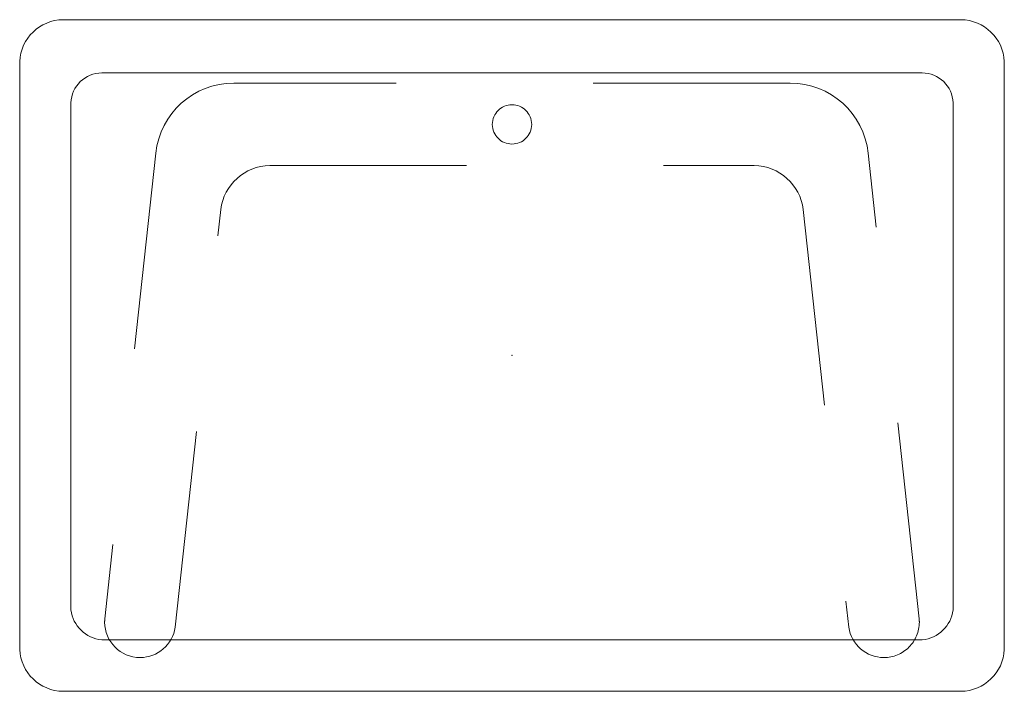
# Model space of a CAD drawing. Header units: metres. Extents: x -0.25 to 0.25, y -0.171 to 0.171.
import ezdxf

# ---------------------------------------------------------------- set-up
doc = ezdxf.new("R2010")
doc.units = ezdxf.units.M
doc.header["$MEASUREMENT"] = 0
doc.linetypes.add('Dash Style-1', pattern=[0.10582, 0.0529, -0.05292])
doc.layers.add('72_VITRA_INSERT', color=7, linetype='Continuous')
for name, color, linetype, lineweight in [('72_VITRA_MORRISON_D2_TB_FOOT', 8, 'Dash Style-1', 5), ('72_VITRA_MORRISON_D2_TB_TABLE_TOP', 7, 'Continuous', 5), ('D2SNAP', 1, 'Continuous', 5)]:
    doc.layers.add(name, color=color, linetype=linetype, lineweight=lineweight)

# ---------------------------------------------------------------- blocks, each defined once
blk = doc.blocks.new('72_VITRA_MORRISON_D2_NESTABLE_BASE')
at = {"layer": '72_VITRA_MORRISON_D2_TB_FOOT'}
blk.add_lwpolyline([(0.1710178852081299, -0.1379643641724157, 0.3728676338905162), (0.1888427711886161, -0.1534035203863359, 0.4142135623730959), (0.2068519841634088, -0.1353943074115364, 0.0240150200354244), (0.2067689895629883, -0.133667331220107), (0.1808748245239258, 0.1027516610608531, 0.3836356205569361), (0.141321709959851, 0.1383369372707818, 0.001265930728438), (0.1411659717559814, 0.1383365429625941), (-0.1411731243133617, 0.1383366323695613, 0.0009788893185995), (-0.141328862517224, 0.1383369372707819, 0.3836356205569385), (-0.1808819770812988, 0.1027516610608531), (-0.2067761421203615, -0.1336673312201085, 0.0240150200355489), (-0.2068591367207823, -0.1353943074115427, 0.414213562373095), (-0.1888499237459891, -0.1534035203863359, 0.3728676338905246), (-0.1710250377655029, -0.1379643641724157), (-0.1478481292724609, 0.0741336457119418, -0.3771035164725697), (-0.1230261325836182, 0.0964146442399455), (0.1230199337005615, 0.0964145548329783, -0.3770937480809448), (0.1478409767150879, 0.0741336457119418)], format="xyb", close=True, dxfattribs=at)
blk.add_circle((-1.192092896e-07, 0.1173755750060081), 0.009999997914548, dxfattribs=at)
at = {"layer": 'D2SNAP', "linetype": 'Continuous'}
blk.add_point((0, 0), dxfattribs=at)
blk = doc.blocks.new('72_VITRA_MORRISON_D2_NESTABLE_TABLE_TOP')
at = {"layer": '72_VITRA_MORRISON_D2_TB_TABLE_TOP'}
for points in [[(-0.25, -0.1492574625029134), (-0.2499999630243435, -0.1492582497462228, 0.3975334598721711), (-0.2279296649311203, -0.1705355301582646), (-0.2279288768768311, -0.1705355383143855), (0.2279999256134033, -0.1705355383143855, 0.3967903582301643), (0.25, -0.1492403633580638), (0.25, 0.1492403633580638, 0.3967903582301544), (0.2279999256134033, 0.1705355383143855), (-0.2279288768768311, 0.1705355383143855, 0.3977634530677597), (-0.25, 0.1492405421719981)], [(0.2239999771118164, 0.128322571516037, 0.4033874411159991), (0.2082998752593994, 0.1434875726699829), (-0.2082998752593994, 0.1434875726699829, 0.4033874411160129), (-0.2239999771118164, 0.128322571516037), (-0.2239999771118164, -0.1291934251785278, 0.3527757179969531), (-0.2083001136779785, -0.1443584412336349), (0.2083001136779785, -0.1443584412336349, 0.3527757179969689), (0.2239999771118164, -0.1291934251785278)]]:
    blk.add_lwpolyline(points, format="xyb", close=True, dxfattribs=at)
at = {"layer": 'D2SNAP', "linetype": 'Continuous'}
blk.add_point((0, 0), dxfattribs=at)
blk = doc.blocks.new('72vitra_morrison25980D5C5F1BB452C9284B8B61DF4BA70')
for name in ['72_VITRA_MORRISON_D2_NESTABLE_TABLE_TOP', '72_VITRA_MORRISON_D2_NESTABLE_BASE']:
    blk.add_blockref(name, (-5.145557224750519e-08, 1.579323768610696e-06))
blk = doc.blocks.new('XCAD037DC5B77CBC428B013902C0EEB7450D7D')
at = {"color": 7}
blk.add_blockref('72vitra_morrison25980D5C5F1BB452C9284B8B61DF4BA70', (0, 0), dxfattribs=at)

msp = doc.modelspace()

# ---------------------------------------------------------------- block references
at = {"layer": '72_VITRA_INSERT'}
msp.add_blockref('XCAD037DC5B77CBC428B013902C0EEB7450D7D', (0, 0), dxfattribs=at)

doc.saveas('drawing.dxf')
